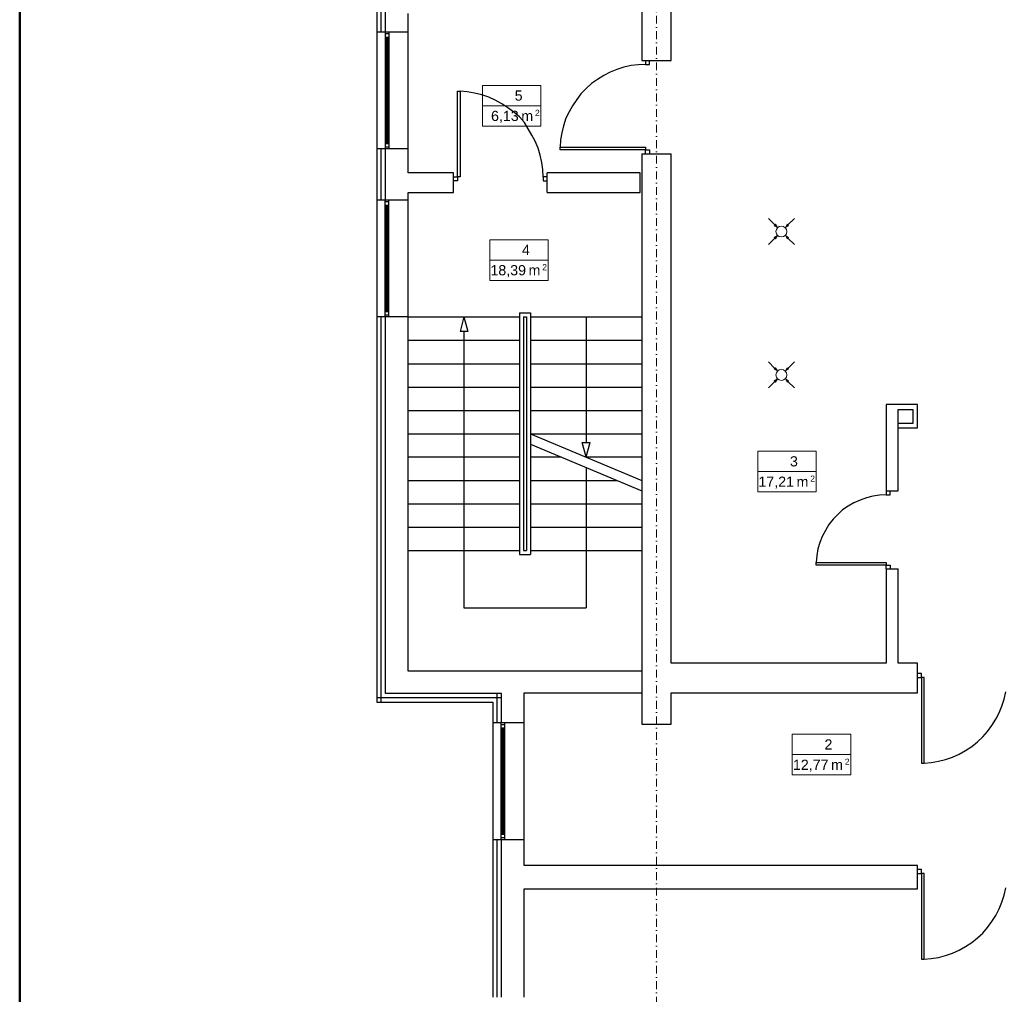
# Model space of a CAD drawing. Header units: millimetres. Extents: x -25785 to 64215, y 1802 to 45092.
# Tile 2 of 53: x -23184 to -10536, y 16676 to 29199. Entities that reach past the tile are written whole.
import ezdxf
from ezdxf.enums import TextEntityAlignment as Align

# ---------------------------------------------------------------- set-up
doc = ezdxf.new("R2010")
doc.units = ezdxf.units.MM
doc.header["$MEASUREMENT"] = 0
doc.linetypes.add('DASHDOTX2', pattern=[2, 1, -0.5, 0, -0.5])
for name, color, linetype in [('Cienka', 8, 'Continuous'), ('Stolarka', 4, 'Continuous'), ('Ściany', 2, 'Continuous')]:
    doc.layers.add(name, color=color, linetype=linetype)
for name, color, linetype, lineweight in [('G-Ramka', 5, 'Continuous', 50), ('GA Opis pomieszczeń', 7, 'Continuous', 15), ('Osie', 6, 'DASHDOTX2', 15), ('went grawita', 150, 'Continuous', 13)]:
    doc.layers.add(name, color=color, linetype=linetype, lineweight=lineweight)
doc.styles.add('ARIAL', font='arial.ttf')
doc.linetypes.add('BATTING', pattern='A,0.0001,-0.1,[134,ltypeshp.shx,S=0.1,R=0,X=-0.1,Y=0],-0.2,[134,ltypeshp.shx,S=0.1,R=180,X=0.1,Y=0],-0.1', length=0.4001)

# ---------------------------------------------------------------- blocks, each defined once
blk = doc.blocks.new('opis_pom')
for p, q in [((-57.55, 20), (-0.17, 20)), ((-57.55, -20), (-57.55, 20)), ((-57.55, -20), (-0.17, -20))]:
    blk.add_line(p, q)
at = {"ltscale": 10}
for p, q in [((-0.17, -20), (-0.17, 20)), ((-57.55, 0), (-0.17, 0))]:
    blk.add_line(p, q, dxfattribs=at)
at = {"ltscale": 20, "style": 'ARIAL'}
for s, height, p in [('m', 10, (-7.86, -5)), ('2', 6, (-1.36, -4))]:
    blk.add_text(s, height=height, dxfattribs=at).set_placement(p, align=Align.TOP_RIGHT)
at = {"ltscale": 10, "width": 0.7}
blk.add_attdef('NUMER_POM', text='', height=10, dxfattribs=at).set_placement((-80.09, 2), align=Align.BOTTOM_RIGHT)
blk.add_attdef('POWIERZCHNIA', text='', height=10, dxfattribs=at).set_placement((-103.39, -5), align=Align.TOP_LEFT)
blk = doc.blocks.new('*U3')
at = {"layer": 'G-Ramka', "color": 5}
blk.add_lwpolyline([(35, 415), (35, 15), (870.05, 15), (870.05, 415)], close=True, dxfattribs=at)

msp = doc.modelspace()

# ---------------------------------------------------------------- hatches: boundary and pattern name
at = {"layer": 'went grawita', "linetype": 'Continuous'}
for points in [[(-13450.05154, 26527.76843), (-13474.19967, 26569.59424), (-13491.87734, 26551.91657)], [(-13349.02557, 26527.76843), (-13324.87743, 26569.59424), (-13307.19977, 26551.91657)], [(-13450.05154, 26425.25566), (-13474.19967, 26383.42986), (-13491.87734, 26401.10753)], [(-13349.02557, 26425.25566), (-13324.87743, 26383.42986), (-13307.19977, 26401.10753)], [(-13450.05154, 24685.51671), (-13474.19967, 24727.34252), (-13491.87734, 24709.66485)], [(-13349.02557, 24685.51671), (-13324.87743, 24727.34252), (-13307.19977, 24709.66485)], [(-13450.05154, 24583.00395), (-13474.19967, 24541.17814), (-13491.87734, 24558.85581)], [(-13349.02557, 24583.00395), (-13324.87743, 24541.17814), (-13307.19977, 24558.85581)]]:
    msp.add_hatch(color=256, dxfattribs=at).paths.add_polyline_path(points)

# ---------------------------------------------------------------- linework, layer by layer
at = {"layer": 'Cienka', "linetype": 'BATTING', "ltscale": 150}
for p, q in [((-18539.58194, 29037.2451), (-18539.58194, 29676.47315)), ((-18539.58194, 26878.19531), (-18539.58194, 27538.60905)), ((-18539.58194, 20430.86984), (-18539.58194, 25379.62231)), ((-17049.42648, 20164.15702), (-17049.42648, 20540.95982)), ((-16994.41302, 20485.91483), (-18594.62692, 20485.91483)), ((-17049.42648, 16637.80991), (-17049.42648, 18661.29644))]:
    msp.add_line(p, q, dxfattribs=at)
at = {"layer": 'Cienka', "linetype": 'Continuous', "flags": 128}
for points in [[(-18594.62692, 29676.47315), (-18594.62692, 29037.2451)], [(-18594.62692, 27538.60905), (-18594.62692, 26878.19531)], [(-16761.55948, 25430.44277), (-16761.55948, 22327.36829)], [(-16761.55948, 25430.44277), (-16621.8978, 25430.44277)], [(-16621.8978, 25430.44277), (-16621.8978, 22327.36829)], [(-18594.62692, 25379.62231), (-18594.62692, 20430.86984)], [(-18192.41389, 25379.62231), (-16761.55948, 25379.62231)], [(-17477.01821, 25379.62231), (-17527.83867, 25193.3647)], [(-17477.01821, 25379.62231), (-17426.19775, 25193.3647)], [(-16710.73902, 25379.62231), (-16710.73902, 22378.18875)], [(-16710.73902, 25379.62231), (-16672.6552, 25379.62231)], [(-16672.6552, 25379.62231), (-16672.6552, 22378.18875)], [(-16621.8978, 25379.62231), (-15190.98033, 25379.62231)], [(-15906.43906, 25379.62231), (-15906.43906, 23766.73482)], [(-17426.19775, 25193.3647), (-17527.83867, 25193.3647)], [(-17477.01821, 25193.3647), (-17477.01821, 21641.60736)], [(-18192.41389, 25079.0502), (-16761.55948, 25079.0502)], [(-16621.8978, 25079.0502), (-15190.98033, 25079.0502)], [(-18192.41389, 24778.47808), (-16761.55948, 24778.47808)], [(-16621.8978, 24778.47808), (-15190.98033, 24778.47808)], [(-18192.41389, 24477.90597), (-16761.55948, 24477.90597)], [(-16621.8978, 24477.90597), (-15190.98033, 24477.90597)], [(-18192.41389, 24177.33385), (-16761.55948, 24177.33385)], [(-16621.8978, 24177.33385), (-15190.98033, 24177.33385)], [(-18192.41389, 23876.76174), (-16761.55948, 23876.76174)], [(-16621.8978, 23876.76174), (-15190.98033, 23876.76174)], [(-16621.8978, 23876.76174), (-15190.98033, 23279.90509)], [(-16621.8978, 23745.54912), (-15190.98033, 23144.40489)], [(-15906.43906, 23580.47721), (-15957.25952, 23766.73482)], [(-15957.25952, 23766.73482), (-15855.6186, 23766.73482)], [(-15906.43906, 23580.47721), (-15855.6186, 23766.73482)], [(-18192.41389, 23580.47721), (-16761.55948, 23580.47721)], [(-16621.8978, 23580.47721), (-16223.90929, 23580.47721)], [(-15906.43906, 23580.47721), (-15190.98033, 23580.47721)], [(-15906.43906, 23444.977), (-15906.43906, 21641.60736)], [(-18192.41389, 23279.90509), (-16761.55948, 23279.90509)], [(-16621.8978, 23279.90509), (-15508.51361, 23279.90509)], [(-18192.41389, 22979.33298), (-16761.55948, 22979.33298)], [(-16621.8978, 22979.33298), (-15190.98033, 22979.33298)], [(-18192.41389, 22678.76086), (-16761.55948, 22678.76086)], [(-16621.8978, 22678.76086), (-15190.98033, 22678.76086)], [(-18192.41389, 22378.18875), (-16761.55948, 22378.18875)], [(-16761.55948, 22327.36829), (-16621.8978, 22327.36829)], [(-16710.73902, 22378.18875), (-16672.6552, 22378.18875)], [(-16621.8978, 22378.18875), (-15190.98033, 22378.18875)], [(-17477.01821, 21641.60736), (-15906.43906, 21641.60736)], [(-18594.62692, 20430.86984), (-17104.43994, 20430.86984)], [(-17104.43994, 20430.86984), (-17104.43994, 20164.15702)], [(-17104.43994, 18661.29644), (-17104.43994, 16637.80991)]]:
    msp.add_lwpolyline(points, dxfattribs=at)
at = {"layer": 'Osie', "ltscale": 100}
msp.add_line((-15004.72272, 41255.70129), (-15004.72272, 5830.07652), dxfattribs=at)
at = {"layer": 'Stolarka', "linetype": 'Continuous', "flags": 128}
for points in [[(-18192.41389, 29037.2451), (-18594.62692, 29037.2451)], [(-18594.62692, 29037.2451), (-18594.62692, 27538.60905)], [(-18488.76148, 29037.2451), (-18488.76148, 27538.60905)], [(-18442.16555, 29016.0594), (-18488.76148, 29016.0594)], [(-18442.16555, 28969.52652), (-18488.76148, 28969.52652)], [(-18471.80031, 28969.52652), (-18471.80031, 27602.1031)], [(-18459.12672, 28969.52652), (-18459.12672, 27602.1031)], [(-18442.16555, 29037.2451), (-18442.16555, 27538.60905)], [(-18192.41389, 27538.60905), (-18192.41389, 29037.2451)], [(-15423.83386, 28588.49919), (-15512.73814, 28558.86443)], [(-15330.70506, 28609.62184), (-15423.83386, 28588.49919)], [(-15237.57625, 28618.13395), (-15330.70506, 28609.62184)], [(-15144.44745, 28622.35848), (-15237.57625, 28618.13395)], [(-15144.44745, 28673.17894), (-15144.44745, 28622.35848)], [(-15144.44745, 28622.35848), (-15093.62699, 28622.35848)], [(-15093.62699, 28622.35848), (-15093.62699, 28673.17894)], [(-15682.03458, 28482.63374), (-15762.4898, 28431.87634)], [(-15597.41789, 28525.00514), (-15682.03458, 28482.63374)], [(-15512.73814, 28558.86443), (-15597.41789, 28525.00514)], [(-15838.72048, 28376.83135), (-15906.43906, 28313.3373)], [(-15762.4898, 28431.87634), (-15838.72048, 28376.83135)], [(-17561.69796, 27178.83047), (-17561.69796, 28279.47802)], [(-17561.69796, 28279.47802), (-17527.83867, 28279.47802)], [(-17527.83867, 28279.47802), (-17527.83867, 27178.83047)], [(-17434.64681, 28270.9659), (-17527.83867, 28279.47802)], [(-17341.51801, 28254.06779), (-17434.64681, 28270.9659)], [(-17248.3892, 28232.88209), (-17341.51801, 28254.06779)], [(-17159.48493, 28203.24733), (-17248.3892, 28232.88209)], [(-17074.86823, 28165.16351), (-17159.48493, 28203.24733)], [(-15974.15764, 28245.61873), (-16029.20262, 28173.61257)], [(-15906.43906, 28313.3373), (-15974.15764, 28245.61873)], [(-16990.18849, 28118.56758), (-17074.86823, 28165.16351)], [(-16913.9578, 28067.81018), (-16990.18849, 28118.56758)], [(-16084.24761, 28093.15735), (-16126.55596, 28012.76519)], [(-16029.20262, 28173.61257), (-16084.24761, 28093.15735)], [(-16837.79016, 28008.54066), (-16913.9578, 28067.81018)], [(-16761.62253, 27949.27114), (-16837.79016, 28008.54066)], [(-16126.55596, 28012.76519), (-16168.86431, 27932.37303)], [(-16698.00238, 27877.32804), (-16761.62253, 27949.27114)], [(-16651.4695, 27796.87282), (-16698.00238, 27877.32804)], [(-16198.49906, 27834.95664), (-16219.68476, 27746.05236)], [(-16168.86431, 27932.37303), (-16198.49906, 27834.95664)], [(-16604.93662, 27716.4176), (-16651.4695, 27796.87282)], [(-16562.62828, 27635.96239), (-16604.93662, 27716.4176)], [(-16219.68476, 27746.05236), (-16236.64593, 27652.92356)], [(-18442.16555, 27602.1031), (-18488.76148, 27602.1031)], [(-16524.48141, 27547.12116), (-16562.62828, 27635.96239)], [(-16236.64593, 27652.92356), (-16240.87046, 27559.79475)], [(-18594.62692, 27534.38452), (-18590.33934, 27538.60905)], [(-18192.41389, 27538.60905), (-18594.62692, 27538.60905)], [(-18442.16555, 27559.79475), (-18488.76148, 27559.79475)], [(-16499.07118, 27458.15384), (-16524.48141, 27547.12116)], [(-16477.94853, 27365.02503), (-16499.07118, 27458.15384)], [(-16240.87046, 27525.93546), (-16240.87046, 27559.79475)], [(-16240.87046, 27559.79475), (-15144.44745, 27559.79475)], [(-15144.44745, 27525.93546), (-16240.87046, 27525.93546)], [(-15144.44745, 27559.79475), (-15144.44745, 27525.93546)], [(-15144.44745, 27475.11501), (-15144.44745, 27525.93546)], [(-15144.44745, 27525.93546), (-15093.62699, 27525.93546)], [(-15093.62699, 27525.93546), (-15093.62699, 27475.11501)], [(-16465.21189, 27271.89623), (-16477.94853, 27365.02503)], [(-16460.98736, 27178.83047), (-16465.21189, 27271.89623)], [(-17612.45536, 27178.83047), (-17561.69796, 27178.83047)], [(-17561.69796, 27128.01001), (-17612.45536, 27128.01001)], [(-17561.69796, 27178.83047), (-17561.69796, 27128.01001)], [(-17527.83867, 27178.83047), (-17561.69796, 27178.83047)], [(-16410.22996, 27178.83047), (-16460.98736, 27178.83047)], [(-16460.98736, 27178.83047), (-16460.98736, 27128.01001)], [(-16460.98736, 27128.01001), (-16410.22996, 27128.01001)], [(-18192.41389, 26878.19531), (-18594.62692, 26878.19531)], [(-18594.62692, 26878.19531), (-18594.62692, 25379.62231)], [(-18488.76148, 25379.62231), (-18488.76148, 26878.19531)], [(-18442.16555, 26857.07266), (-18488.76148, 26857.07266)], [(-18442.16555, 25379.62231), (-18442.16555, 26878.19531)], [(-18196.63842, 26878.19531), (-18192.41389, 26882.48289)], [(-18192.41389, 25379.62231), (-18192.41389, 26878.19531)], [(-18442.16555, 26810.47673), (-18488.76148, 26810.47673)], [(-18471.80031, 25443.11636), (-18471.80031, 26810.47673)], [(-18459.12672, 25443.11636), (-18459.12672, 26810.47673)], [(-18442.16555, 25443.11636), (-18488.76148, 25443.11636)], [(-18192.41389, 25379.62231), (-18594.62692, 25379.62231)], [(-18442.16555, 25400.80801), (-18488.76148, 25400.80801)], [(-12054.10961, 23144.40489), (-12054.10961, 23093.64748)], [(-12003.28915, 23093.64748), (-12003.28915, 23144.40489)], [(-12388.54101, 23025.86585), (-12468.93317, 22992.00656)], [(-12308.08579, 23055.50061), (-12388.54101, 23025.86585)], [(-12223.40605, 23076.68631), (-12308.08579, 23055.50061)], [(-12138.78935, 23089.3599), (-12223.40605, 23076.68631)], [(-12054.10961, 23093.64748), (-12138.78935, 23089.3599)], [(-12054.10961, 23093.64748), (-12003.28915, 23093.64748)], [(-12612.88244, 22898.87776), (-12676.37648, 22839.60824)], [(-12540.93933, 22949.69822), (-12612.88244, 22898.87776)], [(-12468.93317, 22992.00656), (-12540.93933, 22949.69822)], [(-12735.646, 22780.33872), (-12790.69099, 22712.62015)], [(-12676.37648, 22839.60824), (-12735.646, 22780.33872)], [(-12790.69099, 22712.62015), (-12833.06239, 22636.45251)], [(-12875.37073, 22560.22183), (-12905.00549, 22479.82966)], [(-12833.06239, 22636.45251), (-12875.37073, 22560.22183)], [(-12930.41572, 22399.37444), (-12943.08931, 22314.6947)], [(-12905.00549, 22479.82966), (-12930.41572, 22399.37444)], [(-12943.08931, 22314.6947), (-12951.53837, 22225.79042)], [(-12951.53837, 22191.93113), (-12951.53837, 22225.79042)], [(-12951.53837, 22225.79042), (-12054.10961, 22225.79042)], [(-12054.10961, 22191.93113), (-12951.53837, 22191.93113)], [(-12054.10961, 22225.79042), (-12054.10961, 22191.93113)], [(-12054.10961, 22141.11068), (-12054.10961, 22191.93113)], [(-12054.10961, 22191.93113), (-12003.28915, 22191.93113)], [(-12003.28915, 22191.93113), (-12003.28915, 22141.11068)], [(-11601.13917, 20799.16054), (-11651.95963, 20799.16054)], [(-11651.95963, 20748.34008), (-11601.13917, 20748.34008)], [(-11601.13917, 20748.34008), (-11601.13917, 20799.16054)], [(-11601.13917, 20748.34008), (-11601.13917, 19647.69253)], [(-11567.27988, 20748.34008), (-11601.13917, 20748.34008)], [(-11567.27988, 19647.69253), (-11567.27988, 20748.34008)], [(-10538.57544, 20468.95366), (-10517.38974, 20562.08247)], [(-10602.06949, 20291.14511), (-10568.2102, 20380.04939)], [(-10568.2102, 20380.04939), (-10538.57544, 20468.95366)], [(-10644.37784, 20210.68989), (-10602.06949, 20291.14511)], [(-16702.28996, 20164.15702), (-17104.43994, 20164.15702)], [(-17104.43994, 20164.15702), (-17104.43994, 18661.29644)], [(-16998.63754, 18661.29644), (-16998.63754, 20164.15702)], [(-16952.04162, 20138.74679), (-16998.63754, 20138.74679)], [(-16952.04162, 18661.29644), (-16952.04162, 20164.15702)], [(-16710.73902, 20164.15702), (-16702.28996, 20168.38155)], [(-16702.28996, 18661.29644), (-16702.28996, 20164.15702)], [(-10750.24328, 20054.06704), (-10695.19829, 20130.29773)], [(-10695.19829, 20130.29773), (-10644.37784, 20210.68989)], [(-16952.04162, 20096.43844), (-16998.63754, 20096.43844)], [(-16981.67637, 18729.07807), (-16981.67637, 20096.43844)], [(-16969.00279, 18729.07807), (-16969.00279, 20096.43844)], [(-10813.73733, 19982.12394), (-10750.24328, 20054.06704)], [(-11033.85423, 19808.53991), (-10953.46206, 19859.36037)], [(-10953.46206, 19859.36037), (-10881.4559, 19918.62989)], [(-10881.4559, 19918.62989), (-10813.73733, 19982.12394)], [(-11203.21372, 19723.92322), (-11114.30944, 19762.00704)], [(-11114.30944, 19762.00704), (-11033.85423, 19808.53991)], [(-11601.13917, 19647.69253), (-11567.27988, 19647.69253)], [(-11567.27988, 19647.69253), (-11474.15108, 19656.14159)], [(-11474.15108, 19656.14159), (-11381.02227, 19673.10276)], [(-11381.02227, 19673.10276), (-11292.118, 19694.22541)], [(-11292.118, 19694.22541), (-11203.21372, 19723.92322)], [(-16952.04162, 18729.07807), (-16998.63754, 18729.07807)], [(-16702.28996, 18661.29644), (-17104.43994, 18661.29644)], [(-16952.04162, 18686.70667), (-16998.63754, 18686.70667)], [(-16702.28996, 18661.29644), (-16706.51449, 18661.29644)], [(-11601.13917, 18280.33216), (-11651.95963, 18280.33216)], [(-11651.95963, 18229.51171), (-11601.13917, 18229.51171)], [(-11601.13917, 18229.51171), (-11601.13917, 18280.33216)], [(-11601.13917, 18229.51171), (-11601.13917, 17128.86416)], [(-11567.27988, 18229.51171), (-11601.13917, 18229.51171)], [(-11567.27988, 17128.86416), (-11567.27988, 18229.51171)], [(-10538.57544, 17950.12529), (-10517.38974, 18043.2541)], [(-10602.06949, 17772.31674), (-10568.2102, 17861.22101)], [(-10568.2102, 17861.22101), (-10538.57544, 17950.12529)], [(-10644.37784, 17687.70005), (-10602.06949, 17772.31674)], [(-10750.24328, 17535.23867), (-10695.19829, 17611.46936)], [(-10695.19829, 17611.46936), (-10644.37784, 17687.70005)], [(-10881.4559, 17399.80152), (-10813.73733, 17463.29557)], [(-10813.73733, 17463.29557), (-10750.24328, 17535.23867)], [(-11033.85423, 17289.71154), (-10953.46206, 17340.532)], [(-10953.46206, 17340.532), (-10881.4559, 17399.80152)], [(-11292.118, 17175.39704), (-11203.21372, 17205.09485)], [(-11203.21372, 17205.09485), (-11114.30944, 17243.17867)], [(-11114.30944, 17243.17867), (-11033.85423, 17289.71154)], [(-11601.13917, 17128.86416), (-11567.27988, 17128.86416)], [(-11567.27988, 17128.86416), (-11474.15108, 17137.31322)], [(-11474.15108, 17137.31322), (-11381.02227, 17150.04986)], [(-11381.02227, 17150.04986), (-11292.118, 17175.39704)]]:
    msp.add_lwpolyline(points, dxfattribs=at)
at = {"layer": 'went grawita', "linetype": 'Continuous'}
for p, q in [((-13565.90819, 26643.62509), (-13483.03851, 26560.75541)), ((-13491.87734, 26551.91657), (-13474.19967, 26569.59424)), ((-13450.05154, 26527.76843), (-13474.19967, 26569.59424)), ((-13349.02557, 26527.76843), (-13324.87743, 26569.59424)), ((-13307.19977, 26551.91657), (-13324.87743, 26569.59424)), ((-13233.16892, 26643.62509), (-13316.0386, 26560.75541)), ((-13450.05154, 26527.76843), (-13491.87734, 26551.91657)), ((-13349.02557, 26527.76843), (-13307.19977, 26551.91657)), ((-13565.90819, 26309.39901), (-13483.03851, 26392.26869)), ((-13450.05154, 26425.25566), (-13491.87734, 26401.10753)), ((-13491.87734, 26401.10753), (-13474.19967, 26383.42986)), ((-13450.05154, 26425.25566), (-13474.19967, 26383.42986)), ((-13349.02557, 26425.25566), (-13307.19977, 26401.10753)), ((-13349.02557, 26425.25566), (-13324.87743, 26383.42986)), ((-13307.19977, 26401.10753), (-13324.87743, 26383.42986)), ((-13233.16892, 26309.39901), (-13316.0386, 26392.26869)), ((-13565.90819, 24801.37337), (-13483.03851, 24718.50369)), ((-13233.16892, 24801.37337), (-13316.0386, 24718.50369)), ((-13491.87734, 24709.66485), (-13474.19967, 24727.34252)), ((-13450.05154, 24685.51671), (-13491.87734, 24709.66485)), ((-13450.05154, 24685.51671), (-13474.19967, 24727.34252)), ((-13349.02557, 24685.51671), (-13324.87743, 24727.34252)), ((-13349.02557, 24685.51671), (-13307.19977, 24709.66485)), ((-13307.19977, 24709.66485), (-13324.87743, 24727.34252)), ((-13565.90819, 24467.14729), (-13483.03851, 24550.01697)), ((-13450.05154, 24583.00395), (-13491.87734, 24558.85581)), ((-13491.87734, 24558.85581), (-13474.19967, 24541.17814)), ((-13450.05154, 24583.00395), (-13474.19967, 24541.17814)), ((-13349.02557, 24583.00395), (-13307.19977, 24558.85581)), ((-13349.02557, 24583.00395), (-13324.87743, 24541.17814)), ((-13307.19977, 24558.85581), (-13324.87743, 24541.17814)), ((-13233.16892, 24467.14729), (-13316.0386, 24550.01697))]:
    msp.add_line(p, q, dxfattribs=at)
for centre in [(-13399.53855, 26476.51205), (-13399.53855, 24634.26033)]:
    msp.add_circle(centre, 70, dxfattribs=at)
at = {"layer": 'Ściany', "linetype": 'Continuous', "flags": 128}
for points in [[(-15190.98033, 29676.47315), (-15190.98033, 28673.17894)], [(-14814.24058, 28673.17894), (-14814.24058, 29676.47315)], [(-18484.53695, 29037.2451), (-18484.53695, 29566.38317)], [(-18192.41389, 29037.2451), (-18192.41389, 29278.5477)], [(-15190.98033, 28673.17894), (-14814.24058, 28673.17894)], [(-18484.53695, 26878.19531), (-18484.53695, 27538.60905)], [(-18192.41389, 27229.58788), (-18192.41389, 27538.60905)], [(-15190.98033, 27475.11501), (-14814.24058, 27475.11501)], [(-15190.98033, 27475.11501), (-15190.98033, 20147.19585)], [(-14814.24058, 20930.37316), (-14814.24058, 27475.11501)], [(-17612.45536, 27229.58788), (-18192.41389, 27229.58788)], [(-17612.45536, 26979.83622), (-17612.45536, 27229.58788)], [(-16410.22996, 26979.83622), (-16410.22996, 27229.58788)], [(-15212.16603, 27229.58788), (-16410.22996, 27229.58788)], [(-15212.16603, 26979.83622), (-15212.16603, 27229.58788)], [(-18192.41389, 26878.19531), (-18192.41389, 26979.83622)], [(-18192.41389, 26979.83622), (-17612.45536, 26979.83622)], [(-16410.22996, 26979.83622), (-15212.16603, 26979.83622)], [(-18484.53695, 20540.95982), (-18484.53695, 25379.62231)], [(-18192.41389, 20828.79529), (-18192.41389, 25379.62231)], [(-12054.10961, 24253.56454), (-12054.10961, 23144.40489)], [(-11651.95963, 24253.56454), (-12054.10961, 24253.56454)], [(-11901.71128, 23144.40489), (-11901.71128, 24190.07049)], [(-11901.71128, 24190.07049), (-11711.22914, 24190.07049)], [(-11711.22914, 24190.07049), (-11711.22914, 24012.26194)], [(-11651.95963, 23952.99243), (-11651.95963, 24253.56454)], [(-11711.22914, 24012.26194), (-11901.71128, 24012.26194)], [(-11901.71128, 23952.99243), (-11651.95963, 23952.99243)], [(-12054.10961, 23144.40489), (-11901.71128, 23144.40489)], [(-12054.10961, 22141.11068), (-11901.71128, 22141.11068)], [(-12054.10961, 22141.11068), (-12054.10961, 20930.37316)], [(-11901.71128, 20930.37316), (-11901.71128, 22141.11068)], [(-12054.10961, 20930.37316), (-14814.24058, 20930.37316)], [(-11651.95963, 20930.37316), (-11901.71128, 20930.37316)], [(-11651.95963, 20549.40888), (-11651.95963, 20930.37316)], [(-16702.28996, 20828.79529), (-18192.41389, 20828.79529)], [(-15190.98033, 20828.79529), (-16702.28996, 20828.79529)], [(-16994.41302, 20540.95982), (-18484.53695, 20540.95982)], [(-16994.41302, 20164.15702), (-16994.41302, 20540.95982)], [(-16702.28996, 20164.15702), (-16702.28996, 20549.40888)], [(-16702.28996, 20549.40888), (-15190.98033, 20549.40888)], [(-14814.24058, 20549.40888), (-11651.95963, 20549.40888)], [(-14814.24058, 20147.19585), (-14814.24058, 20549.40888)], [(-15190.98033, 20147.19585), (-14814.24058, 20147.19585)], [(-16994.41302, 16637.80991), (-16994.41302, 18661.29644)], [(-16702.28996, 18331.15262), (-16702.28996, 18661.29644)], [(-11651.95963, 18331.15262), (-16702.28996, 18331.15262)], [(-11651.95963, 18030.58051), (-11651.95963, 18331.15262)], [(-16702.28996, 16637.80991), (-16702.28996, 18030.58051)], [(-16702.28996, 18030.58051), (-11651.95963, 18030.58051)]]:
    msp.add_lwpolyline(points, dxfattribs=at)

# ---------------------------------------------------------------- block references
at = {"layer": 'G-Ramka', "xscale": 104.0400000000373, "yscale": 104.0400000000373, "zscale": 104.04}
msp.add_blockref('*U3', (-26824.93776, 1395.03104), dxfattribs=at)
at = {"layer": 'GA Opis pomieszczeń'}
ref = msp.add_blockref('opis_pom', (-16485.98436, 28093.18888), dxfattribs=dict(at, xscale=13.07591999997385, yscale=13.07592000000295, zscale=13.07592000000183))
ref.add_attrib('NUMER_POM', '5', dxfattribs={"layer": '0', "ltscale": 10, "height": 130.7592, "style": 'ARIAL'}).set_placement((-16723.64477, 28119.34072), align=Align.BOTTOM_RIGHT)
ref.add_attrib('POWIERZCHNIA', '6,13', dxfattribs={"layer": '0', "ltscale": 10, "height": 130.7592, "style": 'ARIAL'}).set_placement((-16773.6546, 28027.80928), align=Align.TOP_RIGHT)
ref = msp.add_blockref('opis_pom', (-16392.38064, 26110.60379), dxfattribs=dict(at, xscale=13.07591999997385, yscale=13.07592000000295, zscale=13.07592000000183))
ref.add_attrib('NUMER_POM', '4', dxfattribs={"layer": '0', "ltscale": 10, "height": 130.7592, "style": 'ARIAL'}).set_placement((-16630.04104, 26136.75563), align=Align.BOTTOM_RIGHT)
ref.add_attrib('POWIERZCHNIA', '18,39', dxfattribs={"layer": '0', "ltscale": 10, "height": 130.7592, "style": 'ARIAL'}).set_placement((-16680.05088, 26045.22419), align=Align.TOP_RIGHT)
ref = msp.add_blockref('opis_pom', (-12950.40301, 23393.34368), dxfattribs=dict(at, xscale=13.07591999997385, yscale=13.07592000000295, zscale=13.07592000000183))
ref.add_attrib('NUMER_POM', '3', dxfattribs={"layer": '0', "ltscale": 10, "height": 130.7592, "style": 'ARIAL'}).set_placement((-13188.06341, 23419.49552), align=Align.BOTTOM_RIGHT)
ref.add_attrib('POWIERZCHNIA', '17,21', dxfattribs={"layer": '0', "ltscale": 10, "height": 130.7592, "style": 'ARIAL'}).set_placement((-13238.07325, 23327.96408), align=Align.TOP_RIGHT)
ref = msp.add_blockref('opis_pom', (-12506.66211, 19755.92713), dxfattribs=dict(at, xscale=13.07591999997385, yscale=13.07592000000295, zscale=13.07592000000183))
ref.add_attrib('NUMER_POM', '2', dxfattribs={"layer": '0', "ltscale": 10, "height": 130.7592, "style": 'ARIAL'}).set_placement((-12744.32251, 19782.07897), align=Align.BOTTOM_RIGHT)
ref.add_attrib('POWIERZCHNIA', '12,77', dxfattribs={"layer": '0', "ltscale": 10, "height": 130.7592, "style": 'ARIAL'}).set_placement((-12794.33235, 19690.54753), align=Align.TOP_RIGHT)

doc.saveas('drawing.dxf')
